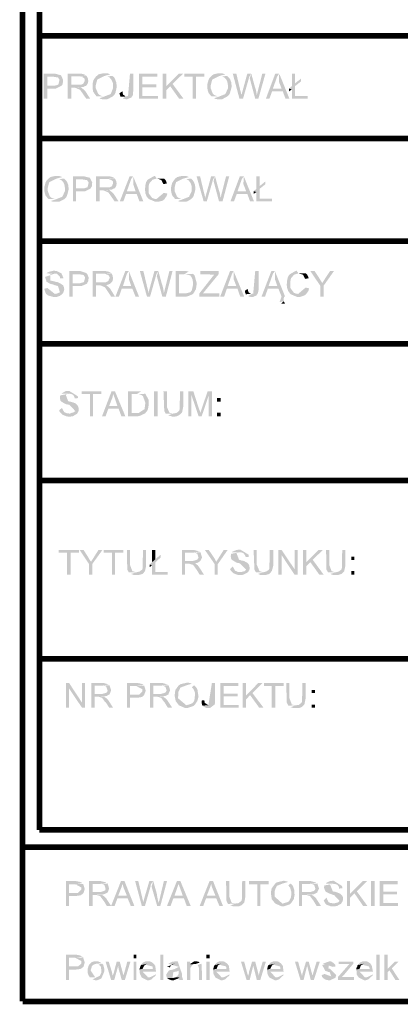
# Model space of a CAD drawing. Header units: millimetres. Extents: x -14047 to 49934, y -21523 to 14989.
# Tile 196 of 201: x 13622 to 13707, y 2629 to 2850. Entities that reach past the tile are written whole.
import ezdxf

# ---------------------------------------------------------------- set-up
doc = ezdxf.new("R2010")
doc.units = ezdxf.units.MM
doc.linetypes.add('ACAD_ISO02W100', pattern=[15, 12, -3])
doc.layers.add('A_PPOŻ', color=1, linetype='ACAD_ISO02W100', lineweight=30, true_color=0xff0000)
doc.layers.add('H', color=7, linetype='Continuous')
doc.layers.add('P', color=7, linetype='Continuous')

# ---------------------------------------------------------------- blocks, each defined once
blk = doc.blocks.new('PODKŁAD')
at = {"layer": 'H', "linetype": 'Continuous'}
for points in [[(16667.1, 5207.37), (16667.1, 5213.02), (16669.57, 5213.02), (16670.9, 5212.66), (16671.07, 5212.4), (16669.31, 5212.31), (16667.9, 5212.31), (16667.9, 5210.28), (16671.07, 5210.28), (16669.84, 5209.67), (16669.57, 5209.67), (16667.9, 5209.67), (16667.9, 5207.37)], [(16671.07, 5210.28), (16667.9, 5210.28), (16669.49, 5210.28), (16670.37, 5210.55), (16670.63, 5211.61), (16670.28, 5212.14), (16669.31, 5212.31), (16671.07, 5212.4), (16671.43, 5211.61), (16671.34, 5210.72), (16671.25, 5210.46)], [(16672.48, 5207.37), (16672.48, 5213.02), (16675.39, 5213.02), (16675.83, 5212.93), (16676.18, 5212.84), (16676.62, 5212.58), (16675.04, 5212.4), (16673.27, 5212.4), (16673.27, 5210.55), (16676.71, 5210.46), (16676.54, 5210.28), (16676.27, 5210.2), (16676.01, 5210.02), (16675.74, 5210.02), (16674.16, 5209.84), (16673.27, 5209.84), (16673.27, 5207.37)], [(16676.71, 5210.46), (16673.27, 5210.55), (16675.04, 5210.55), (16675.57, 5210.55), (16676.01, 5210.81), (16676.27, 5211.43), (16676.27, 5211.78), (16676.1, 5212.05), (16675.3, 5212.4), (16675.13, 5212.4), (16676.71, 5212.49), (16676.98, 5211.96), (16677.07, 5211.34), (16676.98, 5210.9), (16676.8, 5210.55)], [(16678.92, 5207.9), (16678.39, 5208.61), (16678.12, 5209.05), (16678.04, 5209.84), (16678.04, 5210.46), (16678.04, 5210.81), (16678.21, 5211.52), (16678.57, 5212.05), (16678.83, 5212.4), (16679.09, 5212.58), (16679.36, 5212.84), (16679.71, 5212.93), (16679.98, 5213.02), (16680.86, 5213.11), (16681.3, 5213.11), (16682, 5212.84), (16680.68, 5212.49), (16679.09, 5211.69), (16679.01, 5211.43), (16678.74, 5210.37), (16678.74, 5209.75), (16679.27, 5208.52), (16679.54, 5208.25), (16680.06, 5207.99), (16680.68, 5207.9)], [(16680.42, 5207.28), (16680.15, 5207.28), (16679.8, 5207.37), (16679.54, 5207.46), (16680.68, 5207.9), (16682.09, 5208.43), (16682.62, 5209.75), (16682.62, 5210.28), (16682.62, 5210.72), (16682.45, 5211.25), (16682.27, 5211.61), (16682, 5211.96), (16681.83, 5212.14), (16681.39, 5212.4), (16682.45, 5212.49), (16682.71, 5212.31), (16682.89, 5212.14), (16683.06, 5211.78), (16683.33, 5211.08), (16683.42, 5210.37), (16683.42, 5210.02), (16683.33, 5209.49), (16683.15, 5208.7), (16682.97, 5208.34), (16682.53, 5207.9), (16681.74, 5207.46), (16681.3, 5207.28), (16680.95, 5207.28)], [(16685.44, 5207.28), (16684.74, 5207.46), (16685.53, 5207.9), (16685.97, 5207.99), (16686.41, 5213.02), (16687.12, 5213.02), (16687.12, 5208.96), (16687.03, 5208.08), (16686.68, 5207.64), (16685.8, 5207.28)], [(16688.44, 5207.37), (16688.44, 5213.02), (16692.5, 5213.02), (16692.5, 5212.31), (16689.15, 5212.31), (16689.15, 5210.64), (16692.32, 5210.64), (16692.32, 5209.93), (16689.15, 5209.93), (16689.15, 5207.99), (16692.68, 5207.99), (16692.68, 5207.37)], [(16693.73, 5207.37), (16693.73, 5213.02), (16694.53, 5213.02), (16694.53, 5207.37)], [(16694.53, 5209.31), (16694.53, 5210.2), (16697.35, 5213.02), (16698.32, 5213.02), (16695.94, 5210.72), (16695.41, 5210.2)], [(16700.44, 5207.37), (16700.44, 5212.31), (16698.59, 5212.31), (16698.59, 5213.02), (16703.08, 5213.02), (16703.08, 5212.31), (16701.23, 5212.31), (16701.23, 5207.37)], [(16704.67, 5207.9), (16704.05, 5208.61), (16703.88, 5209.05), (16703.7, 5209.84), (16703.7, 5210.46), (16703.79, 5210.81), (16703.97, 5211.52), (16704.23, 5212.05), (16704.58, 5212.4), (16704.76, 5212.58), (16705.11, 5212.84), (16705.46, 5212.93), (16705.73, 5213.02), (16706.61, 5213.11), (16706.96, 5213.11), (16707.76, 5212.84), (16706.43, 5212.49), (16704.85, 5211.69), (16704.76, 5211.43), (16704.49, 5210.37), (16704.49, 5209.75), (16704.94, 5208.52), (16705.2, 5208.25), (16705.82, 5207.99), (16706.35, 5207.9), (16706.43, 5207.9)], [(16706.17, 5207.28), (16705.91, 5207.28), (16705.46, 5207.37), (16705.2, 5207.46), (16706.43, 5207.9), (16707.76, 5208.43), (16708.37, 5209.75), (16708.37, 5210.28), (16708.29, 5210.72), (16708.2, 5211.25), (16708.02, 5211.61), (16707.76, 5211.96), (16707.58, 5212.14), (16707.05, 5212.4), (16708.2, 5212.49), (16708.37, 5212.31), (16708.55, 5212.14), (16708.82, 5211.78), (16709.08, 5211.08), (16709.17, 5210.37), (16709.17, 5210.02), (16708.82, 5208.7), (16708.64, 5208.34), (16708.2, 5207.9), (16707.4, 5207.46), (16707.05, 5207.28), (16706.61, 5207.28)], [(16710.93, 5207.37), (16709.43, 5213.02), (16710.23, 5213.02), (16711.1, 5209.31), (16711.19, 5209.05), (16711.28, 5208.61), (16711.37, 5208.17)], [(16710.93, 5207.37), (16711.37, 5208.17), (16711.37, 5208.34), (16711.46, 5208.52), (16712.69, 5213.02), (16713.57, 5213.02), (16713.13, 5212.31), (16711.72, 5207.37)], [(16714.46, 5207.37), (16713.31, 5211.69), (16713.22, 5211.87), (16713.57, 5213.02), (16714.37, 5210.11), (16714.63, 5209.31), (16714.81, 5208.17)], [(16714.46, 5207.37), (16714.81, 5208.17), (16715.07, 5209.22), (16716.04, 5213.02), (16716.75, 5213.02), (16715.16, 5207.37)], [(16716.84, 5207.37), (16718.95, 5213.02), (16719.84, 5213.02), (16719.39, 5212.4), (16718.42, 5209.67), (16720.63, 5209.05), (16718.25, 5209.05), (16717.63, 5207.37)], [(16721.25, 5207.37), (16720.63, 5209.05), (16718.42, 5209.67), (16720.36, 5209.67), (16719.75, 5211.25), (16719.84, 5213.02), (16722.13, 5207.37)], [(16722.66, 5207.37), (16722.66, 5209.49), (16722.04, 5209.67), (16722.66, 5210.2), (16723.36, 5210.81), (16724.69, 5211.87), (16724.69, 5211.25), (16723.36, 5210.2), (16723.36, 5207.99), (16726.19, 5207.99), (16726.19, 5207.37)], [(16722.66, 5210.2), (16722.66, 5213.02), (16723.36, 5213.02), (16723.36, 5210.81)], [(16676.62, 5207.37), (16675.83, 5208.52), (16675.65, 5208.78), (16675.21, 5209.4), (16674.16, 5209.84), (16675.48, 5209.93), (16676.36, 5209.14), (16676.54, 5208.87), (16677.51, 5207.37)], [(16697.44, 5207.37), (16695.41, 5210.2), (16695.94, 5210.72), (16698.41, 5207.37)], [(16722.04, 5209.05), (16722.04, 5209.67), (16722.66, 5209.49)], [(16684.3, 5207.81), (16684.12, 5208.34), (16684.03, 5208.61), (16684.74, 5209.05), (16684.74, 5208.87), (16684.83, 5208.34), (16685.44, 5207.9), (16685.53, 5207.9)], [(16668.16, 5184.88), (16667.55, 5185.59), (16667.37, 5186.03), (16667.19, 5186.82), (16667.19, 5187.44), (16667.28, 5187.79), (16667.46, 5188.5), (16667.72, 5189.03), (16668.07, 5189.38), (16668.25, 5189.56), (16668.6, 5189.82), (16668.96, 5189.91), (16669.22, 5190), (16670.1, 5190.09), (16670.46, 5190.09), (16671.25, 5189.82), (16669.93, 5189.47), (16668.34, 5188.68), (16668.25, 5188.41), (16667.99, 5187.35), (16667.99, 5186.74), (16668.43, 5185.5), (16668.69, 5185.24), (16669.31, 5184.97), (16669.84, 5184.88), (16669.93, 5184.88)], [(16673.63, 5184.36), (16673.63, 5190), (16676.1, 5190), (16677.42, 5189.65), (16677.59, 5189.38), (16675.83, 5189.29), (16674.33, 5189.29), (16674.33, 5187.26), (16677.59, 5187.26), (16676.36, 5186.65), (16676.01, 5186.65), (16674.33, 5186.65), (16674.33, 5184.36)], [(16678.83, 5184.36), (16678.83, 5190), (16681.74, 5190), (16682.18, 5189.91), (16682.53, 5189.82), (16682.97, 5189.56), (16681.39, 5189.38), (16679.62, 5189.38), (16679.62, 5187.53), (16683.06, 5187.44), (16682.89, 5187.26), (16682.62, 5187.18), (16682.36, 5187), (16682.09, 5187), (16680.51, 5186.82), (16679.62, 5186.82), (16679.62, 5184.36)], [(16684.12, 5184.36), (16686.33, 5190), (16687.12, 5190), (16686.68, 5189.38), (16685.71, 5186.65), (16687.91, 5186.03), (16685.53, 5186.03), (16684.92, 5184.36)], [(16688.53, 5184.36), (16687.91, 5186.03), (16685.71, 5186.65), (16687.65, 5186.65), (16687.12, 5188.23), (16687.12, 5190), (16689.41, 5184.36)], [(16690.65, 5184.88), (16690.38, 5185.15), (16690.12, 5185.5), (16689.85, 5186.21), (16689.85, 5186.47), (16689.77, 5186.91), (16689.85, 5187.97), (16690.03, 5188.68), (16690.29, 5189.12), (16690.47, 5189.29), (16691.71, 5190), (16691.97, 5190.09), (16692.41, 5189.47), (16691.97, 5189.38), (16691.44, 5189.2), (16690.74, 5188.41), (16690.65, 5188.06), (16690.56, 5187.62), (16690.56, 5186.47), (16690.65, 5186.12), (16691.35, 5185.15), (16691.79, 5184.97), (16692.32, 5184.88)], [(16696.56, 5184.88), (16695.94, 5185.59), (16695.76, 5186.03), (16695.59, 5186.82), (16695.59, 5187.44), (16695.67, 5187.79), (16695.85, 5188.5), (16696.2, 5189.03), (16696.47, 5189.38), (16696.64, 5189.56), (16697, 5189.82), (16697.35, 5189.91), (16697.62, 5190), (16698.5, 5190.09), (16698.94, 5190.09), (16699.64, 5189.82), (16698.32, 5189.47), (16696.73, 5188.68), (16696.64, 5188.41), (16696.38, 5187.35), (16696.38, 5186.74), (16696.91, 5185.5), (16697.17, 5185.24), (16697.7, 5184.97), (16698.23, 5184.88), (16698.32, 5184.88)], [(16702.91, 5184.36), (16701.32, 5190), (16702.11, 5190), (16702.99, 5186.29), (16703.08, 5186.03), (16703.26, 5185.15)], [(16702.91, 5184.36), (16703.26, 5185.15), (16703.26, 5185.32), (16703.35, 5185.5), (16704.58, 5190), (16705.46, 5190), (16705.02, 5189.29), (16703.61, 5184.36)], [(16706.35, 5184.36), (16705.2, 5188.68), (16705.11, 5188.85), (16705.46, 5190), (16706.26, 5187.09), (16706.52, 5186.29), (16706.7, 5185.15)], [(16706.35, 5184.36), (16706.7, 5185.15), (16706.96, 5186.21), (16707.93, 5190), (16708.64, 5190), (16707.14, 5184.36)], [(16708.9, 5184.36), (16711.02, 5190), (16711.9, 5190), (16711.46, 5189.38), (16710.49, 5186.65), (16712.69, 5186.03), (16710.32, 5186.03), (16709.7, 5184.36)], [(16713.31, 5184.36), (16712.69, 5186.03), (16710.49, 5186.65), (16712.43, 5186.65), (16711.81, 5188.23), (16711.9, 5190), (16714.19, 5184.36)], [(16714.72, 5187.18), (16714.72, 5190), (16715.43, 5190), (16715.43, 5187.79)], [(16669.66, 5184.27), (16669.4, 5184.27), (16668.96, 5184.36), (16668.69, 5184.45), (16669.93, 5184.88), (16671.25, 5185.41), (16671.87, 5186.74), (16671.87, 5187.26), (16671.78, 5187.71), (16671.69, 5188.23), (16671.51, 5188.59), (16671.25, 5188.94), (16671.07, 5189.12), (16670.54, 5189.38), (16671.69, 5189.47), (16671.87, 5189.29), (16672.04, 5189.12), (16672.31, 5188.76), (16672.57, 5188.06), (16672.66, 5187.35), (16672.66, 5187), (16672.31, 5185.68), (16672.13, 5185.32), (16671.69, 5184.88), (16670.9, 5184.45), (16670.54, 5184.27), (16670.1, 5184.27)], [(16677.59, 5187.26), (16674.33, 5187.26), (16676.01, 5187.26), (16676.89, 5187.53), (16677.15, 5188.59), (16676.8, 5189.12), (16675.83, 5189.29), (16677.59, 5189.38), (16677.95, 5188.59), (16677.86, 5187.71), (16677.68, 5187.44)], [(16683.06, 5187.44), (16679.62, 5187.53), (16681.39, 5187.53), (16681.92, 5187.53), (16682.36, 5187.79), (16682.62, 5188.41), (16682.62, 5188.76), (16682.45, 5189.03), (16681.65, 5189.38), (16681.48, 5189.38), (16683.06, 5189.47), (16683.33, 5188.94), (16683.42, 5188.32), (16683.33, 5187.88), (16683.15, 5187.53)], [(16693.91, 5188.23), (16693.47, 5189.12), (16693.12, 5189.29), (16692.41, 5189.47), (16694.09, 5189.47), (16694.35, 5189.2), (16694.7, 5188.41)], [(16698.06, 5184.27), (16697.79, 5184.27), (16697.35, 5184.36), (16697.17, 5184.45), (16698.32, 5184.88), (16699.64, 5185.41), (16700.26, 5186.74), (16700.26, 5187.26), (16700.26, 5187.71), (16700.08, 5188.23), (16699.91, 5188.59), (16699.64, 5188.94), (16699.47, 5189.12), (16699.03, 5189.38), (16700.08, 5189.47), (16700.26, 5189.29), (16700.44, 5189.12), (16700.7, 5188.76), (16700.97, 5188.06), (16701.05, 5187.35), (16701.05, 5187), (16700.7, 5185.68), (16700.53, 5185.32), (16700.08, 5184.88), (16699.38, 5184.45), (16698.94, 5184.27), (16698.5, 5184.27)], [(16714.72, 5184.36), (16714.72, 5186.47), (16714.1, 5186.65), (16714.72, 5187.18), (16715.43, 5187.79), (16716.75, 5188.85), (16716.75, 5188.23), (16715.43, 5187.18), (16715.43, 5184.97), (16718.25, 5184.97), (16718.25, 5184.36)], [(16682.97, 5184.36), (16682.18, 5185.5), (16682, 5185.77), (16681.56, 5186.38), (16680.51, 5186.82), (16681.83, 5186.91), (16682.71, 5186.12), (16682.89, 5185.85), (16683.86, 5184.36)], [(16692.15, 5184.27), (16690.65, 5184.88), (16692.32, 5184.88), (16694, 5186.29), (16694.79, 5186.12), (16694.62, 5185.59), (16694.09, 5184.8), (16693.73, 5184.54), (16692.68, 5184.27)], [(16714.1, 5186.03), (16714.1, 5186.65), (16714.72, 5186.47)], [(16671.25, 5163.63), (16669.57, 5163.63), (16670.1, 5163.72), (16670.72, 5163.99), (16670.28, 5165.4), (16669.93, 5165.49), (16669.57, 5165.57), (16669.4, 5165.66), (16669.13, 5165.75), (16668.43, 5165.93), (16667.72, 5166.37), (16667.37, 5167.43), (16669.4, 5168.13), (16668.96, 5168.13), (16668.69, 5168.04), (16668.52, 5167.95), (16668.6, 5166.63), (16669.31, 5166.46), (16669.66, 5166.37), (16669.84, 5166.28), (16670.19, 5166.28), (16670.72, 5166.01), (16671.43, 5165.57), (16671.6, 5165.13), (16671.69, 5164.69), (16671.51, 5163.99), (16671.34, 5163.72)], [(16670.81, 5167.07), (16670.63, 5167.6), (16670.02, 5168.13), (16667.72, 5168.22), (16667.9, 5168.4), (16668.25, 5168.57), (16669.31, 5168.84), (16670.02, 5168.75), (16671.07, 5168.22), (16671.51, 5167.16)], [(16672.84, 5163.02), (16672.84, 5168.75), (16675.3, 5168.75), (16676.62, 5168.31), (16676.8, 5168.13), (16675.04, 5168.04), (16673.54, 5168.04), (16673.54, 5166.01), (16676.8, 5165.93), (16675.57, 5165.4), (16675.21, 5165.4), (16673.54, 5165.4), (16673.54, 5163.02)], [(16676.8, 5165.93), (16673.54, 5166.01), (16675.21, 5166.01), (16676.1, 5166.28), (16676.36, 5167.34), (16676.01, 5167.87), (16675.04, 5168.04), (16676.8, 5168.13), (16677.15, 5167.34), (16677.07, 5166.46), (16676.89, 5166.19)], [(16678.04, 5163.02), (16678.04, 5168.75), (16680.95, 5168.75), (16681.39, 5168.66), (16681.74, 5168.57), (16682.18, 5168.31), (16680.59, 5168.13), (16678.83, 5168.13), (16678.83, 5166.19), (16682.27, 5166.19), (16682.09, 5166.01), (16681.83, 5165.84), (16681.56, 5165.75), (16681.3, 5165.66), (16679.71, 5165.57), (16678.83, 5165.57), (16678.83, 5163.02)], [(16682.27, 5166.19), (16678.83, 5166.19), (16680.59, 5166.19), (16681.12, 5166.28), (16681.56, 5166.54), (16681.83, 5167.16), (16681.83, 5167.43), (16681.65, 5167.78), (16680.86, 5168.13), (16680.68, 5168.13), (16682.27, 5168.22), (16682.53, 5167.69), (16682.62, 5167.07), (16682.53, 5166.63), (16682.36, 5166.28)], [(16683.15, 5163.02), (16685.36, 5168.75), (16686.15, 5168.75), (16685.71, 5168.13), (16684.83, 5165.4), (16686.94, 5164.78), (16684.56, 5164.78), (16683.94, 5163.02)], [(16687.65, 5163.02), (16686.94, 5164.78), (16684.83, 5165.4), (16686.68, 5165.4), (16686.15, 5166.98), (16686.15, 5168.75), (16688.44, 5163.02)], [(16690.21, 5163.02), (16688.62, 5168.75), (16689.41, 5168.75), (16690.29, 5165.04), (16690.38, 5164.69), (16690.56, 5163.81)], [(16690.21, 5163.02), (16690.56, 5163.81), (16690.56, 5164.07), (16690.65, 5164.25), (16691.88, 5168.75), (16692.76, 5168.75), (16692.32, 5168.04), (16690.91, 5163.02)], [(16693.65, 5163.02), (16692.5, 5167.34), (16692.41, 5167.6), (16692.76, 5168.75), (16693.56, 5165.84), (16693.82, 5165.04), (16694, 5163.81)], [(16693.65, 5163.02), (16694, 5163.81), (16694.26, 5164.87), (16695.23, 5168.75), (16695.94, 5168.75), (16694.44, 5163.02)], [(16696.64, 5163.02), (16696.64, 5168.75), (16698.94, 5168.75), (16699.56, 5168.66), (16698.59, 5168.04), (16697.35, 5168.04), (16697.35, 5163.72), (16700.61, 5163.72), (16700.44, 5163.55), (16699.38, 5163.1), (16698.94, 5163.02)], [(16698.76, 5163.72), (16699.91, 5163.99), (16700.26, 5164.43), (16700.53, 5165.66), (16700.53, 5166.1), (16700.44, 5166.81), (16700.26, 5167.25), (16699.91, 5167.78), (16698.94, 5168.04), (16698.59, 5168.04), (16700.53, 5168.13), (16700.88, 5167.78), (16701.32, 5166.19), (16701.32, 5165.66), (16701.23, 5165.04), (16701.23, 5164.78), (16700.61, 5163.72)], [(16701.94, 5163.02), (16701.94, 5163.72), (16704.85, 5167.43), (16705.29, 5167.95), (16702.2, 5168.04), (16702.2, 5168.75), (16706.26, 5168.75), (16706.26, 5168.04), (16703.08, 5164.16), (16702.73, 5163.72), (16706.43, 5163.72), (16706.43, 5163.02)], [(16706.61, 5163.02), (16708.82, 5168.75), (16709.61, 5168.75), (16709.26, 5168.13), (16708.29, 5165.4), (16710.49, 5164.78), (16708.11, 5164.78), (16707.49, 5163.02)], [(16711.1, 5163.02), (16710.49, 5164.78), (16708.29, 5165.4), (16710.23, 5165.4), (16709.61, 5166.98), (16709.61, 5168.75), (16711.99, 5163.02)], [(16713.49, 5162.93), (16712.87, 5163.1), (16713.66, 5163.63), (16714.01, 5163.72), (16714.46, 5168.75), (16715.25, 5168.75), (16715.25, 5164.69), (16715.07, 5163.81), (16714.72, 5163.28), (16713.93, 5162.93)], [(16715.87, 5163.02), (16718.07, 5168.75), (16718.86, 5168.75), (16718.42, 5168.13), (16717.45, 5165.4), (16719.66, 5164.78), (16717.28, 5164.78), (16716.66, 5163.02)], [(16719.92, 5161.78), (16720.36, 5163.02), (16719.66, 5164.78), (16717.45, 5165.4), (16719.39, 5165.4), (16718.86, 5166.98), (16718.86, 5168.75), (16721.16, 5163.02), (16720.89, 5163.02), (16720.81, 5161.96)], [(16722.39, 5163.55), (16722.13, 5163.9), (16721.86, 5164.25), (16721.6, 5164.96), (16721.6, 5165.22), (16721.51, 5165.57), (16721.6, 5166.63), (16721.78, 5167.43), (16722.04, 5167.87), (16722.22, 5168.04), (16723.45, 5168.75), (16723.72, 5168.84), (16724.16, 5168.22), (16723.72, 5168.13), (16723.19, 5167.95), (16722.48, 5167.16), (16722.39, 5166.72), (16722.3, 5166.37), (16722.3, 5165.22), (16722.39, 5164.87), (16723.1, 5163.9), (16723.54, 5163.72), (16724.07, 5163.63)], [(16725.66, 5166.98), (16725.21, 5167.87), (16724.86, 5168.04), (16724.16, 5168.22), (16725.83, 5168.22), (16726.1, 5167.95), (16726.45, 5167.16)], [(16729.01, 5165.49), (16726.8, 5168.75), (16727.77, 5168.75), (16728.92, 5166.98), (16729.01, 5166.81), (16729.36, 5166.28), (16729.45, 5166.1)], [(16729.01, 5163.02), (16729.01, 5165.49), (16729.45, 5166.1), (16729.62, 5166.28), (16729.89, 5166.72), (16731.21, 5168.75), (16732.09, 5168.75), (16729.8, 5165.49), (16729.8, 5163.02)], [(16682.18, 5163.02), (16681.39, 5164.25), (16681.21, 5164.52), (16680.77, 5165.13), (16679.71, 5165.57), (16681.03, 5165.66), (16681.92, 5164.87), (16682.09, 5164.6), (16683.06, 5163.02)], [(16669.31, 5162.93), (16668.07, 5163.28), (16667.63, 5163.63), (16667.46, 5163.99), (16667.19, 5164.78), (16667.9, 5164.96), (16669.57, 5163.63), (16671.25, 5163.63), (16670.72, 5163.19), (16669.93, 5162.93)], [(16712.34, 5163.55), (16712.16, 5164.07), (16712.16, 5164.34), (16712.78, 5164.78), (16712.78, 5164.6), (16712.96, 5163.99), (16713.49, 5163.63), (16713.66, 5163.63)], [(16723.89, 5162.93), (16722.39, 5163.55), (16724.07, 5163.63), (16725.74, 5165.04), (16726.54, 5164.87), (16726.36, 5164.25), (16725.83, 5163.55), (16725.48, 5163.28), (16724.42, 5162.93)], [(16720.54, 5161.43), (16720.28, 5161.43), (16720.81, 5161.96), (16721.16, 5161.52), (16720.89, 5161.43), (16720.81, 5161.43)], [(16674.51, 5136.74), (16672.84, 5136.83), (16673.8, 5137.09), (16674.16, 5137.36), (16672.84, 5138.77), (16672.66, 5138.77), (16672.4, 5138.86), (16672.22, 5138.86), (16671.96, 5138.94), (16671.07, 5139.47), (16670.81, 5139.74), (16670.72, 5140.27), (16670.72, 5140.53), (16670.81, 5140.88), (16672.75, 5141.24), (16671.96, 5141.15), (16672.57, 5139.56), (16672.93, 5139.47), (16673.1, 5139.47), (16673.63, 5139.3), (16673.89, 5139.21), (16674.16, 5139.12), (16674.33, 5138.94), (16674.68, 5138.59), (16674.86, 5138.24), (16674.95, 5137.71), (16674.86, 5137.27), (16674.6, 5136.83)], [(16674.07, 5140.18), (16673.98, 5140.44), (16673.71, 5140.97), (16673.36, 5141.15), (16673.01, 5141.24), (16671.07, 5141.24), (16671.25, 5141.41), (16672.04, 5141.85), (16672.84, 5141.85), (16674.68, 5140.71), (16674.77, 5140.53), (16674.77, 5140.27)], [(16677.42, 5136.21), (16677.42, 5141.15), (16675.57, 5141.15), (16675.57, 5141.77), (16679.98, 5141.77), (16679.98, 5141.15), (16678.12, 5141.15), (16678.12, 5136.21)], [(16680.15, 5136.21), (16682.27, 5141.77), (16683.06, 5141.77), (16682.62, 5141.24), (16682.53, 5140.53), (16681.74, 5138.5), (16683.86, 5137.89), (16681.56, 5137.89), (16680.95, 5136.21)], [(16684.47, 5136.21), (16683.86, 5137.89), (16681.74, 5138.5), (16683.59, 5138.5), (16683.06, 5140.09), (16682.89, 5140.53), (16682.62, 5141.24), (16683.06, 5141.77), (16685.36, 5136.21)], [(16685.97, 5136.21), (16685.97, 5141.77), (16688.09, 5141.77), (16688.27, 5141.77), (16688.88, 5141.77), (16687.91, 5141.15), (16686.77, 5141.15), (16686.77, 5136.92), (16689.77, 5136.83), (16688.62, 5136.3), (16688.27, 5136.21)], [(16689.77, 5136.83), (16686.77, 5136.92), (16688.09, 5136.92), (16688.35, 5136.92), (16689.68, 5137.8), (16689.85, 5139.21), (16689.32, 5140.71), (16688.97, 5140.97), (16688.44, 5141.15), (16687.91, 5141.15), (16689.85, 5141.24), (16690.56, 5139.91), (16690.56, 5139.3), (16690.56, 5138.77), (16690.56, 5138.5), (16690.47, 5137.97), (16690.38, 5137.62), (16690.21, 5137.36), (16689.85, 5136.92)], [(16691.79, 5136.21), (16691.79, 5141.77), (16692.59, 5141.77), (16692.59, 5136.21)], [(16694.44, 5136.74), (16694.09, 5137.36), (16693.91, 5141.77), (16694.7, 5141.77), (16694.7, 5138.59), (16694.7, 5138.41), (16694.7, 5138.24), (16695.23, 5137), (16696.03, 5136.83), (16696.12, 5136.83)], [(16695.85, 5136.12), (16695.59, 5136.21), (16694.97, 5136.39), (16696.12, 5136.83), (16696.82, 5136.92), (16697.44, 5137.44), (16697.53, 5137.8), (16697.62, 5141.77), (16698.32, 5141.77), (16698.32, 5138.24), (16698.06, 5137), (16697.44, 5136.47), (16696.91, 5136.21), (16696.47, 5136.12)], [(16699.47, 5136.21), (16699.47, 5141.77), (16700.61, 5141.77), (16700.17, 5140.97), (16700.17, 5136.21)], [(16701.76, 5136.21), (16700.17, 5140.97), (16700.61, 5141.77), (16701.85, 5137.89), (16702.02, 5137.53), (16702.11, 5137.09), (16702.11, 5137)], [(16701.76, 5136.21), (16702.11, 5137), (16702.29, 5137.36), (16703.79, 5141.77), (16704.76, 5141.77), (16704.05, 5140.88), (16702.47, 5136.21)], [(16704.05, 5136.21), (16704.05, 5140.88), (16704.76, 5141.77), (16704.76, 5136.21)], [(16705.91, 5139.47), (16705.91, 5140.27), (16706.7, 5140.27), (16706.7, 5139.47)], [(16672.57, 5136.12), (16672.13, 5136.21), (16671.25, 5136.56), (16670.99, 5136.83), (16670.72, 5137.09), (16670.54, 5137.53), (16671.16, 5138.06), (16671.69, 5137.09), (16671.96, 5137), (16672.4, 5136.83), (16674.51, 5136.74), (16673.63, 5136.21), (16673.01, 5136.12)], [(16705.91, 5136.21), (16705.91, 5137), (16706.7, 5137), (16706.7, 5136.21)], [(16672.31, 5100.67), (16672.31, 5105.61), (16670.46, 5105.61), (16670.46, 5106.23), (16674.95, 5106.23), (16674.95, 5105.61), (16673.1, 5105.61), (16673.1, 5100.67)], [(16677.24, 5103.05), (16675.13, 5106.23), (16676.01, 5106.23), (16677.07, 5104.55), (16677.42, 5103.94), (16677.68, 5103.58)], [(16677.24, 5100.67), (16677.24, 5103.05), (16677.68, 5103.58), (16679.36, 5106.23), (16680.24, 5106.23), (16677.95, 5103.05), (16677.95, 5100.67)], [(16682.36, 5100.67), (16682.36, 5105.61), (16680.51, 5105.61), (16680.51, 5106.23), (16684.92, 5106.23), (16684.92, 5105.61), (16683.06, 5105.61), (16683.06, 5100.67)], [(16686.15, 5101.2), (16685.8, 5101.82), (16685.71, 5106.23), (16686.41, 5106.23), (16686.41, 5103.05), (16686.41, 5102.88), (16686.94, 5101.47), (16687.83, 5101.2)], [(16687.56, 5100.58), (16687.3, 5100.58), (16686.68, 5100.85), (16687.83, 5101.2), (16688.53, 5101.38), (16689.15, 5101.82), (16689.24, 5102.17), (16689.32, 5106.23), (16690.03, 5106.23), (16690.03, 5102.7), (16689.77, 5101.47), (16689.24, 5100.85), (16688.62, 5100.67), (16688.18, 5100.58)], [(16691.35, 5103.49), (16691.35, 5106.23), (16692.06, 5106.23), (16692.06, 5104.11)], [(16698.06, 5100.67), (16698.06, 5106.23), (16700.7, 5106.23), (16702.02, 5105.88), (16700.53, 5105.61), (16698.76, 5105.61), (16698.76, 5103.76), (16702.2, 5103.76), (16701.5, 5103.32), (16701.05, 5103.23), (16699.64, 5103.14), (16698.76, 5103.14), (16698.76, 5100.67)], [(16705.38, 5103.05), (16703.17, 5106.23), (16704.05, 5106.23), (16705.2, 5104.55), (16705.55, 5103.94), (16705.73, 5103.58)], [(16705.38, 5100.67), (16705.38, 5103.05), (16705.73, 5103.58), (16707.4, 5106.23), (16708.29, 5106.23), (16706.08, 5103.05), (16706.08, 5100.67)], [(16712.34, 5104.64), (16712.25, 5104.91), (16711.9, 5105.44), (16711.63, 5105.61), (16711.19, 5105.7), (16709.26, 5105.7), (16709.43, 5105.88), (16710.32, 5106.23), (16711.1, 5106.32), (16712.96, 5105.17), (16712.96, 5104.91), (16713.04, 5104.64)], [(16714.63, 5101.2), (16714.28, 5101.82), (16714.1, 5106.23), (16714.81, 5106.23), (16714.81, 5103.05), (16714.81, 5102.88), (16715.43, 5101.47), (16716.22, 5101.2)], [(16715.95, 5100.58), (16715.69, 5100.58), (16715.07, 5100.85), (16716.22, 5101.2), (16716.92, 5101.38), (16717.54, 5101.82), (16717.63, 5102.17), (16717.72, 5106.23), (16718.51, 5106.23), (16718.51, 5102.7), (16718.16, 5101.47), (16717.63, 5100.85), (16717.01, 5100.67), (16716.66, 5100.58)], [(16719.66, 5100.67), (16719.66, 5106.23), (16720.36, 5106.23), (16720.36, 5105.08), (16720.36, 5100.67)], [(16723.27, 5100.67), (16720.36, 5105.08), (16720.36, 5106.23), (16723.27, 5101.91)], [(16723.27, 5100.67), (16723.27, 5101.91), (16723.27, 5106.23), (16723.98, 5106.23), (16723.98, 5100.67)], [(16725.13, 5100.67), (16725.13, 5106.23), (16725.92, 5106.23), (16725.92, 5100.67)], [(16725.92, 5102.61), (16725.92, 5103.49), (16728.65, 5106.23), (16729.62, 5106.23), (16727.33, 5104.02), (16726.8, 5103.49)], [(16730.77, 5101.2), (16730.42, 5101.82), (16730.33, 5106.23), (16731.04, 5106.23), (16731.04, 5103.05), (16731.04, 5102.88), (16731.56, 5101.47), (16732.36, 5101.2), (16732.45, 5101.2)], [(16732.18, 5100.58), (16731.92, 5100.58), (16731.3, 5100.85), (16732.45, 5101.2), (16733.15, 5101.38), (16733.77, 5101.82), (16733.86, 5102.17), (16733.95, 5106.23), (16734.65, 5106.23), (16734.65, 5102.7), (16734.39, 5101.47), (16733.77, 5100.85), (16733.24, 5100.67), (16732.8, 5100.58)], [(16691.35, 5100.67), (16691.35, 5102.79), (16690.82, 5102.97), (16691.35, 5103.49), (16692.06, 5104.11), (16693.29, 5105.17), (16693.29, 5104.55), (16692.06, 5103.41), (16692.06, 5101.29), (16694.88, 5101.29), (16694.88, 5100.67)], [(16702.2, 5103.76), (16698.76, 5103.76), (16700.35, 5103.76), (16700.53, 5103.76), (16701.41, 5104.02), (16701.58, 5104.2), (16701.76, 5104.46), (16701.5, 5105.35), (16701.14, 5105.52), (16700.79, 5105.61), (16702.2, 5105.7), (16702.55, 5104.55), (16702.2, 5103.85)], [(16712.78, 5101.2), (16711.1, 5101.2), (16712.07, 5101.47), (16712.43, 5101.82), (16711.1, 5103.14), (16710.93, 5103.23), (16710.66, 5103.32), (16710.49, 5103.32), (16710.23, 5103.41), (16709.34, 5103.94), (16709.08, 5104.2), (16708.99, 5104.73), (16708.99, 5104.91), (16709.08, 5105.35), (16710.93, 5105.7), (16710.75, 5105.7), (16710.23, 5105.61), (16710.84, 5104.02), (16711.19, 5103.94), (16711.37, 5103.85), (16711.9, 5103.76), (16712.16, 5103.67), (16712.34, 5103.49), (16712.6, 5103.41), (16712.96, 5103.05), (16713.13, 5102.7), (16713.22, 5102.08), (16713.13, 5101.73), (16712.87, 5101.29)], [(16728.83, 5100.67), (16726.8, 5103.49), (16727.33, 5104.02), (16729.8, 5100.67)], [(16735.97, 5103.94), (16735.97, 5104.73), (16736.68, 5104.73), (16736.68, 5103.94)], [(16690.82, 5102.35), (16690.82, 5102.97), (16691.35, 5102.79)], [(16702.02, 5100.67), (16701.32, 5101.82), (16700.53, 5102.88), (16699.64, 5103.14), (16700.97, 5103.23), (16701.58, 5102.79), (16701.85, 5102.44), (16702.99, 5100.67)], [(16710.84, 5100.58), (16710.4, 5100.67), (16709.52, 5101.03), (16709.26, 5101.29), (16708.99, 5101.55), (16708.82, 5101.91), (16709.43, 5102.52), (16709.96, 5101.55), (16710.23, 5101.47), (16710.57, 5101.29), (16712.78, 5101.2), (16711.81, 5100.67), (16711.28, 5100.58)], [(16735.97, 5100.67), (16735.97, 5101.47), (16736.68, 5101.47), (16736.68, 5100.67)], [(16672.04, 5070.87), (16672.04, 5076.42), (16672.75, 5076.42), (16672.75, 5075.18), (16672.75, 5070.87)], [(16675.65, 5070.87), (16672.75, 5075.18), (16672.75, 5076.42), (16675.65, 5072.01)], [(16675.65, 5070.87), (16675.65, 5072.01), (16675.65, 5076.42), (16676.36, 5076.42), (16676.36, 5070.87)], [(16677.77, 5070.87), (16677.77, 5076.42), (16680.42, 5076.42), (16681.65, 5076.07), (16680.24, 5075.8), (16678.48, 5075.8), (16678.48, 5073.95), (16681.83, 5073.86), (16681.21, 5073.51), (16680.77, 5073.42), (16679.36, 5073.33), (16678.48, 5073.33), (16678.48, 5070.87)], [(16681.83, 5073.86), (16678.48, 5073.95), (16680.06, 5073.95), (16680.24, 5073.95), (16681.12, 5074.21), (16681.3, 5074.39), (16681.39, 5074.66), (16681.12, 5075.54), (16680.86, 5075.71), (16680.42, 5075.8), (16681.83, 5075.89), (16682.18, 5074.74), (16681.92, 5074.04)], [(16685.71, 5070.87), (16685.71, 5076.42), (16687.91, 5076.42), (16688.88, 5076.24), (16689.15, 5076.15), (16689.41, 5075.98), (16687.83, 5075.71), (16686.41, 5075.71), (16686.41, 5073.77), (16689.59, 5073.69), (16689.41, 5073.51), (16689.06, 5073.25), (16688.53, 5073.16), (16687.91, 5073.07), (16686.41, 5073.07), (16686.41, 5070.87)], [(16689.59, 5073.69), (16686.41, 5073.77), (16688, 5073.77), (16688.44, 5073.77), (16689.15, 5074.48), (16689.15, 5075.01), (16687.83, 5075.71), (16689.59, 5075.8), (16689.94, 5074.66), (16689.59, 5073.77)], [(16690.91, 5070.87), (16690.91, 5076.42), (16693.56, 5076.42), (16694.88, 5076.07), (16693.38, 5075.8), (16691.62, 5075.8), (16691.62, 5073.95), (16695.06, 5073.86), (16694.35, 5073.51), (16693.91, 5073.42), (16692.5, 5073.33), (16691.62, 5073.33), (16691.62, 5070.87)], [(16695.06, 5073.86), (16691.62, 5073.95), (16693.21, 5073.95), (16693.38, 5073.95), (16694.26, 5074.21), (16694.44, 5074.39), (16694.62, 5074.66), (16694.35, 5075.54), (16694, 5075.71), (16693.65, 5075.8), (16695.06, 5075.89), (16695.41, 5074.74), (16695.06, 5074.04)], [(16697.35, 5071.4), (16696.64, 5072.37), (16696.38, 5073.69), (16696.47, 5073.95), (16696.56, 5074.83), (16697.35, 5075.89), (16697.79, 5076.15), (16699.38, 5076.51), (16700, 5076.33), (16700.26, 5076.24), (16699.11, 5075.89), (16697.7, 5075.36), (16697.26, 5074.39), (16697.17, 5072.98), (16699.03, 5071.4)], [(16698.76, 5070.78), (16697.35, 5071.4), (16699.03, 5071.4), (16700.17, 5071.75), (16700.44, 5071.93), (16700.61, 5072.1), (16700.79, 5072.46), (16700.88, 5072.81), (16700.97, 5073.86), (16700.97, 5074.21), (16700.7, 5074.92), (16700.26, 5075.45), (16700.79, 5075.89), (16701.14, 5075.54), (16701.32, 5075.27), (16701.5, 5075.01), (16701.58, 5074.48), (16701.76, 5073.33), (16701.5, 5072.37), (16700.97, 5071.57), (16700.61, 5071.22), (16699.29, 5070.78)], [(16703.79, 5070.78), (16703.52, 5070.78), (16702.73, 5071.22), (16703.97, 5071.4), (16704.76, 5076.42), (16705.46, 5076.42), (16705.46, 5072.28), (16705.46, 5072.01), (16705.38, 5071.57), (16704.32, 5070.78), (16704.14, 5070.78)], [(16706.61, 5070.87), (16706.61, 5076.42), (16710.66, 5076.42), (16710.66, 5075.71), (16707.4, 5075.71), (16707.4, 5074.04), (16710.49, 5074.04), (16710.49, 5073.42), (16707.4, 5073.42), (16707.4, 5071.49), (16710.75, 5071.49), (16710.75, 5070.87)], [(16711.63, 5070.87), (16711.63, 5076.42), (16712.43, 5076.42), (16712.43, 5070.87)], [(16712.43, 5072.72), (16712.43, 5073.6), (16715.16, 5076.42), (16716.13, 5076.42), (16713.84, 5074.13), (16713.31, 5073.69)], [(16718.16, 5070.87), (16718.16, 5075.71), (16716.4, 5075.71), (16716.4, 5076.42), (16720.81, 5076.42), (16720.81, 5075.71), (16718.95, 5075.71), (16718.95, 5070.87)], [(16721.86, 5071.31), (16721.51, 5072.01), (16721.42, 5076.42), (16722.13, 5076.42), (16722.13, 5073.16), (16722.13, 5072.98), (16722.66, 5071.57), (16723.54, 5071.4)], [(16723.27, 5070.78), (16723.01, 5070.78), (16722.39, 5070.96), (16723.54, 5071.4), (16724.24, 5071.49), (16724.86, 5072.01), (16724.95, 5072.37), (16725.04, 5076.42), (16725.74, 5076.42), (16725.74, 5072.9), (16725.48, 5071.57), (16724.95, 5071.04), (16724.33, 5070.78), (16723.89, 5070.78)], [(16681.74, 5070.87), (16681.03, 5072.01), (16680.86, 5072.1), (16680.15, 5073.07), (16679.36, 5073.33), (16680.59, 5073.33), (16681.21, 5072.9), (16681.48, 5072.63), (16682.62, 5070.87)], [(16694.88, 5070.87), (16694.18, 5072.01), (16694.09, 5072.1), (16693.38, 5073.07), (16692.5, 5073.33), (16693.82, 5073.33), (16694.44, 5072.9), (16694.7, 5072.63), (16695.85, 5070.87)], [(16715.34, 5070.87), (16713.31, 5073.69), (16713.84, 5074.13), (16716.31, 5070.87)], [(16727.07, 5074.13), (16727.07, 5074.83), (16727.86, 5074.83), (16727.86, 5074.13)], [(16702.64, 5071.31), (16702.55, 5071.57), (16702.47, 5071.84), (16702.47, 5072.46), (16703.08, 5072.54), (16703.08, 5072.37), (16703.17, 5071.93), (16703.97, 5071.4)], [(16727.07, 5070.87), (16727.07, 5071.57), (16727.86, 5071.57), (16727.86, 5070.87)], [(16672.04, 5026.42), (16672.04, 5031.98), (16674.33, 5031.98), (16675.21, 5031.8), (16675.48, 5031.71), (16675.74, 5031.54), (16674.16, 5031.27), (16672.75, 5031.27), (16672.75, 5029.33), (16675.92, 5029.25), (16675.74, 5029.07), (16675.39, 5028.8), (16674.86, 5028.72), (16674.24, 5028.63), (16672.75, 5028.63), (16672.75, 5026.42)], [(16675.92, 5029.25), (16672.75, 5029.33), (16674.33, 5029.33), (16674.77, 5029.33), (16675.48, 5030.04), (16675.48, 5030.57), (16674.16, 5031.27), (16675.92, 5031.36), (16676.27, 5030.22), (16676.01, 5029.33)], [(16677.24, 5026.42), (16677.24, 5031.98), (16679.89, 5031.98), (16681.21, 5031.63), (16679.8, 5031.36), (16678.04, 5031.36), (16678.04, 5029.51), (16681.39, 5029.42), (16680.68, 5029.07), (16680.33, 5028.98), (16678.83, 5028.89), (16678.04, 5028.89), (16678.04, 5026.42)], [(16681.39, 5029.42), (16678.04, 5029.51), (16679.62, 5029.51), (16679.8, 5029.51), (16680.59, 5029.77), (16680.86, 5029.95), (16680.95, 5030.22), (16680.68, 5031.1), (16680.42, 5031.27), (16679.98, 5031.36), (16681.39, 5031.45), (16681.74, 5030.3), (16681.48, 5029.6)], [(16682.18, 5026.42), (16684.39, 5031.98), (16685.18, 5031.98), (16684.74, 5031.36), (16684.56, 5030.74), (16683.77, 5028.72), (16685.89, 5028.1), (16683.59, 5028.1), (16682.97, 5026.42)], [(16686.59, 5026.42), (16685.89, 5028.1), (16683.77, 5028.72), (16685.71, 5028.72), (16685.09, 5030.22), (16684.92, 5030.66), (16684.74, 5031.36), (16685.18, 5031.98), (16687.38, 5026.42)], [(16689.06, 5026.42), (16687.56, 5031.98), (16688.27, 5031.98), (16689.15, 5028.27), (16689.41, 5027.13)], [(16689.06, 5026.42), (16689.41, 5027.13), (16689.41, 5027.39), (16689.5, 5027.57), (16689.5, 5027.75), (16690.74, 5031.98), (16691.62, 5031.98), (16691.09, 5031.27), (16691, 5030.74), (16689.77, 5026.42)], [(16692.5, 5026.42), (16691.27, 5030.66), (16691.27, 5030.83), (16691.62, 5031.98), (16692.41, 5029.16), (16692.5, 5028.54), (16692.76, 5027.3), (16692.85, 5027.13)], [(16692.5, 5026.42), (16692.85, 5027.13), (16694, 5031.98), (16694.7, 5031.98), (16693.21, 5026.42)], [(16694.7, 5026.42), (16696.91, 5031.98), (16697.7, 5031.98), (16697.26, 5031.36), (16697.09, 5030.74), (16696.38, 5028.72), (16698.5, 5028.1), (16696.12, 5028.1), (16695.5, 5026.42)], [(16699.11, 5026.42), (16698.5, 5028.1), (16696.38, 5028.72), (16698.23, 5028.72), (16697.7, 5030.22), (16697.53, 5030.66), (16697.26, 5031.36), (16697.7, 5031.98), (16700, 5026.42)], [(16702.02, 5026.42), (16704.23, 5031.98), (16705.02, 5031.98), (16704.58, 5031.36), (16704.41, 5030.74), (16703.61, 5028.72), (16705.73, 5028.1), (16703.44, 5028.1), (16702.82, 5026.42)], [(16706.43, 5026.42), (16705.73, 5028.1), (16703.61, 5028.72), (16705.55, 5028.72), (16704.94, 5030.22), (16704.76, 5030.66), (16704.58, 5031.36), (16705.02, 5031.98), (16707.23, 5026.42)], [(16708.37, 5026.86), (16708.02, 5027.57), (16707.93, 5031.98), (16708.64, 5031.98), (16708.64, 5028.72), (16708.64, 5028.54), (16709.17, 5027.13), (16710.05, 5026.95)], [(16709.79, 5026.33), (16709.52, 5026.33), (16708.9, 5026.51), (16710.05, 5026.95), (16710.75, 5027.04), (16711.37, 5027.57), (16711.46, 5027.92), (16711.54, 5031.98), (16712.25, 5031.98), (16712.25, 5028.45), (16711.99, 5027.13), (16711.46, 5026.6), (16710.84, 5026.33), (16710.4, 5026.33)], [(16714.9, 5026.42), (16714.9, 5031.27), (16713.04, 5031.27), (16713.04, 5031.98), (16717.45, 5031.98), (16717.45, 5031.27), (16715.6, 5031.27), (16715.6, 5026.42)], [(16718.95, 5026.95), (16718.16, 5027.92), (16717.98, 5029.25), (16717.98, 5029.51), (16718.16, 5030.39), (16718.95, 5031.45), (16719.31, 5031.71), (16720.89, 5032.07), (16721.6, 5031.89), (16721.86, 5031.8), (16720.63, 5031.45), (16719.31, 5030.92), (16718.86, 5029.95), (16718.78, 5028.54), (16720.54, 5026.95)], [(16720.36, 5026.33), (16718.95, 5026.95), (16720.63, 5026.95), (16721.78, 5027.3), (16722.04, 5027.48), (16722.13, 5027.66), (16722.3, 5028.01), (16722.48, 5028.36), (16722.57, 5029.42), (16722.48, 5029.77), (16722.3, 5030.48), (16721.86, 5031.01), (16722.39, 5031.45), (16722.75, 5031.1), (16722.92, 5030.83), (16723.01, 5030.57), (16723.19, 5030.04), (16723.27, 5028.89), (16723.1, 5027.92), (16722.57, 5027.13), (16722.22, 5026.78), (16720.89, 5026.33)], [(16724.24, 5026.42), (16724.24, 5031.98), (16726.89, 5031.98), (16728.21, 5031.63), (16726.71, 5031.36), (16724.95, 5031.36), (16724.95, 5029.51), (16728.39, 5029.42), (16727.68, 5029.07), (16727.24, 5028.98), (16725.83, 5028.89), (16724.95, 5028.89), (16724.95, 5026.42)], [(16728.39, 5029.42), (16724.95, 5029.51), (16726.54, 5029.51), (16726.71, 5029.51), (16727.6, 5029.77), (16727.77, 5029.95), (16727.95, 5030.22), (16727.68, 5031.1), (16727.33, 5031.27), (16726.98, 5031.36), (16728.39, 5031.45), (16728.74, 5030.3), (16728.39, 5029.6)], [(16733.77, 5026.95), (16732.01, 5026.95), (16733.06, 5027.22), (16733.33, 5027.57), (16732.09, 5028.89), (16731.92, 5028.89), (16731.65, 5028.98), (16731.48, 5029.07), (16731.12, 5029.16), (16730.24, 5029.6), (16730.07, 5029.95), (16729.89, 5030.48), (16729.89, 5030.66), (16729.98, 5031.01), (16731.92, 5031.36), (16731.21, 5031.27), (16731.83, 5029.69), (16732.18, 5029.6), (16732.36, 5029.6), (16732.89, 5029.42), (16733.06, 5029.33), (16733.33, 5029.25), (16733.59, 5029.07), (16733.95, 5028.72), (16734.12, 5028.36), (16734.12, 5027.83), (16734.03, 5027.48), (16733.77, 5027.04)], [(16733.24, 5030.3), (16733.24, 5030.66), (16732.89, 5031.1), (16732.62, 5031.27), (16732.18, 5031.36), (16730.24, 5031.45), (16730.42, 5031.63), (16731.21, 5031.98), (16732.01, 5032.07), (16733.86, 5030.92), (16733.95, 5030.66), (16733.95, 5030.39)], [(16735, 5026.42), (16735, 5031.98), (16735.71, 5031.98), (16735.71, 5026.42)], [(16735.71, 5028.27), (16735.71, 5029.16), (16738.53, 5031.98), (16739.5, 5031.98), (16737.21, 5029.69), (16736.68, 5029.25)], [(16740.38, 5026.42), (16740.38, 5031.98), (16741.18, 5031.98), (16741.18, 5026.42)], [(16742.32, 5026.42), (16742.32, 5031.98), (16746.38, 5031.98), (16746.38, 5031.27), (16743.12, 5031.27), (16743.12, 5029.6), (16746.21, 5029.6), (16746.21, 5028.98), (16743.12, 5028.98), (16743.12, 5027.04), (16746.47, 5027.04), (16746.47, 5026.42)], [(16681.21, 5026.42), (16680.51, 5027.57), (16680.42, 5027.66), (16679.71, 5028.63), (16678.83, 5028.89), (16680.15, 5028.89), (16680.77, 5028.45), (16681.03, 5028.19), (16682.18, 5026.42)], [(16728.21, 5026.42), (16727.51, 5027.57), (16726.71, 5028.63), (16725.83, 5028.89), (16727.16, 5028.89), (16727.77, 5028.45), (16728.04, 5028.19), (16729.18, 5026.42)], [(16738.62, 5026.42), (16736.68, 5029.25), (16737.21, 5029.69), (16739.59, 5026.42)], [(16731.74, 5026.33), (16731.39, 5026.33), (16730.42, 5026.69), (16730.15, 5026.95), (16729.98, 5027.3), (16729.8, 5027.66), (16730.42, 5028.27), (16730.86, 5027.3), (16731.12, 5027.13), (16731.56, 5027.04), (16733.77, 5026.95), (16732.8, 5026.42), (16732.27, 5026.33)], [(16672.04, 5009.84), (16672.04, 5015.49), (16674.33, 5015.49), (16675.21, 5015.31), (16675.48, 5015.22), (16675.74, 5015.05), (16674.16, 5014.78), (16672.75, 5014.78), (16672.75, 5012.84), (16675.92, 5012.75), (16675.74, 5012.58), (16675.39, 5012.31), (16674.86, 5012.22), (16674.24, 5012.14), (16672.75, 5012.14), (16672.75, 5009.84)], [(16687.21, 5014.69), (16687.21, 5015.49), (16687.83, 5015.49), (16687.83, 5014.69)], [(16693.21, 5009.84), (16693.21, 5015.49), (16693.91, 5015.49), (16693.91, 5009.84)], [(16703.52, 5014.69), (16703.52, 5015.49), (16704.23, 5015.49), (16704.23, 5014.69)], [(16741.62, 5009.84), (16741.62, 5015.49), (16742.32, 5015.49), (16742.32, 5009.84)], [(16743.38, 5009.84), (16743.38, 5015.49), (16744.09, 5015.49), (16744.09, 5012.31), (16744.53, 5011.96), (16744.09, 5011.52), (16744.09, 5009.84)], [(16675.92, 5012.75), (16672.75, 5012.84), (16674.33, 5012.84), (16674.77, 5012.84), (16675.48, 5013.46), (16675.48, 5014.08), (16674.16, 5014.78), (16675.92, 5014.87), (16676.27, 5013.72), (16676.01, 5012.84)], [(16677.42, 5010.37), (16677.33, 5010.55), (16677.15, 5010.81), (16676.98, 5011.17), (16676.89, 5012.22), (16677.15, 5013.02), (16677.24, 5013.19), (16677.86, 5013.81), (16678.12, 5013.9), (16678.39, 5013.99), (16679.27, 5013.99), (16679.45, 5013.9), (16679.71, 5013.81), (16680.06, 5013.55), (16678.83, 5013.46), (16678.12, 5013.19), (16677.86, 5012.84), (16677.68, 5012.22), (16677.59, 5011.96), (16678.65, 5010.37), (16678.83, 5010.37)], [(16678.65, 5009.75), (16678.39, 5009.84), (16678.04, 5009.93), (16678.83, 5010.37), (16679.62, 5010.72), (16679.98, 5011.43), (16679.98, 5012.05), (16679.89, 5012.75), (16679.36, 5013.28), (16680.15, 5013.46), (16680.42, 5013.19), (16680.51, 5012.93), (16680.59, 5012.58), (16680.68, 5012.14), (16680.68, 5011.78), (16679.98, 5010.11), (16679.27, 5009.84), (16679.01, 5009.75)], [(16682.18, 5009.84), (16680.95, 5013.9), (16681.65, 5013.9), (16682.36, 5011.61), (16682.53, 5010.72)], [(16682.18, 5009.84), (16682.53, 5010.72), (16682.71, 5011.25), (16682.8, 5011.52), (16683.42, 5013.9), (16684.12, 5013.9), (16683.77, 5013.02), (16682.89, 5009.84)], [(16684.56, 5009.84), (16683.86, 5012.31), (16683.77, 5013.02), (16684.12, 5013.9), (16684.74, 5011.61), (16684.92, 5010.81)], [(16684.56, 5009.84), (16684.92, 5010.81), (16685.18, 5011.61), (16685.8, 5013.9), (16686.5, 5013.9), (16685.27, 5009.84)], [(16687.21, 5009.84), (16687.21, 5013.9), (16687.83, 5013.9), (16687.83, 5009.84)], [(16689.06, 5010.37), (16688.71, 5010.99), (16688.62, 5011.25), (16688.53, 5012.05), (16689.24, 5012.31), (16691.53, 5012.31), (16691.44, 5012.84), (16689.06, 5013.46), (16689.32, 5013.72), (16689.94, 5013.99), (16690.38, 5013.99), (16690.56, 5013.99), (16690.82, 5013.99), (16691.09, 5013.9), (16691.62, 5013.55), (16692.06, 5013.02), (16692.24, 5011.69), (16689.24, 5011.69), (16690.47, 5010.37)], [(16688.53, 5012.14), (16688.62, 5012.49), (16688.71, 5012.84), (16688.88, 5013.19), (16690.29, 5013.46), (16690.03, 5013.37), (16689.59, 5013.02), (16689.24, 5012.31)], [(16695.32, 5012.66), (16694.7, 5012.75), (16696.38, 5013.46), (16695.85, 5013.37)], [(16697.53, 5009.84), (16696.56, 5010.37), (16696.73, 5010.46), (16697.26, 5010.99), (16697.35, 5011.87), (16695.15, 5011.96), (16696.29, 5012.22), (16697.35, 5012.75), (16694.97, 5013.46), (16695.85, 5013.9), (16696.64, 5013.99), (16697.09, 5013.99), (16698.06, 5011.17), (16698.06, 5010.64), (16698.23, 5010.02), (16698.32, 5009.84)], [(16699.2, 5009.84), (16699.2, 5013.9), (16699.82, 5013.9), (16699.82, 5013.37), (16700.44, 5013.28), (16699.91, 5012.49), (16699.91, 5009.84)], [(16700.44, 5013.28), (16699.82, 5013.37), (16700.79, 5013.99), (16701.05, 5013.99), (16701.32, 5013.99), (16701.76, 5013.9), (16702.02, 5013.72), (16700.97, 5013.37), (16700.61, 5013.37)], [(16701.85, 5009.84), (16701.85, 5012.49), (16701.76, 5012.75), (16701.58, 5013.19), (16702.38, 5013.46), (16702.47, 5013.19), (16702.55, 5009.84)], [(16703.52, 5009.84), (16703.52, 5013.9), (16704.23, 5013.9), (16704.23, 5009.84)], [(16705.55, 5010.37), (16705.2, 5010.99), (16705.11, 5011.25), (16705.02, 5012.05), (16705.82, 5012.31), (16708.02, 5012.31), (16707.93, 5012.84), (16705.55, 5013.46), (16705.91, 5013.72), (16706.43, 5013.99), (16706.88, 5013.99), (16707.05, 5013.99), (16707.32, 5013.99), (16707.58, 5013.9), (16708.11, 5013.55), (16708.55, 5013.02), (16708.73, 5011.69), (16705.73, 5011.69), (16706.96, 5010.37)], [(16705.02, 5012.14), (16705.11, 5012.49), (16705.2, 5012.84), (16705.38, 5013.19), (16706.79, 5013.46), (16706.52, 5013.37), (16706.08, 5013.02), (16705.82, 5012.31)], [(16712.51, 5009.84), (16711.28, 5013.9), (16711.99, 5013.9), (16712.6, 5011.61), (16712.87, 5010.72)], [(16712.51, 5009.84), (16712.87, 5010.72), (16713.04, 5011.25), (16713.04, 5011.52), (16713.75, 5013.9), (16714.46, 5013.9), (16714.01, 5013.02), (16713.22, 5009.84)], [(16714.81, 5009.84), (16714.19, 5012.31), (16714.01, 5013.02), (16714.46, 5013.9), (16715.07, 5011.61), (16715.25, 5010.81)], [(16714.81, 5009.84), (16715.25, 5010.81), (16715.43, 5011.61), (16716.13, 5013.9), (16716.84, 5013.9), (16715.6, 5009.84)], [(16717.63, 5010.37), (16717.28, 5010.99), (16717.19, 5011.25), (16717.1, 5012.05), (16717.81, 5012.31), (16720.1, 5012.31), (16720.01, 5012.84), (16717.63, 5013.46), (16717.89, 5013.72), (16718.51, 5013.99), (16718.95, 5013.99), (16719.13, 5013.99), (16719.39, 5013.99), (16719.66, 5013.9), (16720.19, 5013.55), (16720.63, 5013.02), (16720.81, 5011.69), (16717.81, 5011.69), (16719.04, 5010.37)], [(16717.1, 5012.14), (16717.19, 5012.49), (16717.28, 5012.84), (16717.45, 5013.19), (16718.86, 5013.46), (16718.6, 5013.37), (16718.16, 5013.02), (16717.81, 5012.31)], [(16724.6, 5009.84), (16723.36, 5013.9), (16724.07, 5013.9), (16724.69, 5011.61), (16724.95, 5010.72)], [(16724.6, 5009.84), (16724.95, 5010.72), (16725.04, 5011.25), (16725.13, 5011.52), (16725.83, 5013.9), (16726.45, 5013.9), (16726.1, 5013.02), (16725.3, 5009.84)], [(16726.89, 5009.84), (16726.27, 5012.31), (16726.1, 5013.02), (16726.45, 5013.9), (16727.07, 5011.61), (16727.33, 5010.81)], [(16726.89, 5009.84), (16727.33, 5010.81), (16727.51, 5011.61), (16728.21, 5013.9), (16728.92, 5013.9), (16727.6, 5009.84)], [(16732.36, 5010.28), (16731.04, 5010.37), (16731.56, 5010.46), (16731.12, 5011.61), (16730.86, 5011.61), (16730.15, 5011.87), (16729.45, 5013.19), (16730.95, 5013.46), (16730.86, 5012.4), (16731.21, 5012.31), (16732.62, 5010.9), (16732.45, 5010.46)], [(16731.83, 5012.75), (16729.62, 5013.46), (16731.04, 5013.99), (16731.3, 5013.99), (16731.65, 5013.9), (16732.36, 5013.28), (16732.45, 5012.84)], [(16732.98, 5009.84), (16732.98, 5010.46), (16735.53, 5013.37), (16736.42, 5013.46), (16734.3, 5010.9), (16733.86, 5010.46)], [(16733.15, 5013.37), (16733.15, 5013.9), (16736.42, 5013.9), (16736.42, 5013.46), (16735.53, 5013.37), (16735.09, 5013.37), (16735, 5013.37)], [(16737.65, 5010.37), (16737.21, 5010.99), (16737.21, 5011.25), (16737.12, 5012.05), (16737.83, 5012.31), (16740.12, 5012.31), (16739.94, 5012.84), (16737.65, 5013.46), (16737.91, 5013.72), (16738.53, 5013.99), (16738.97, 5013.99), (16739.15, 5013.99), (16739.41, 5013.99), (16739.68, 5013.9), (16740.21, 5013.55), (16740.56, 5013.02), (16740.83, 5011.69), (16737.83, 5011.69), (16739.06, 5010.37)], [(16737.12, 5012.14), (16737.12, 5012.49), (16737.3, 5012.84), (16737.39, 5013.19), (16738.89, 5013.46), (16738.62, 5013.37), (16738.09, 5013.02), (16737.83, 5012.31)], [(16745.85, 5009.84), (16744.53, 5011.96), (16744.09, 5012.31), (16745.68, 5013.9), (16746.56, 5013.9), (16745.06, 5012.4), (16746.73, 5009.84)], [(16690.29, 5009.75), (16689.06, 5010.37), (16690.47, 5010.37), (16691, 5010.46), (16692.24, 5011.08), (16692.15, 5010.81), (16691.18, 5009.93), (16690.91, 5009.84), (16690.65, 5009.75)], [(16694.7, 5010.28), (16694.53, 5010.81), (16694.53, 5011.08), (16695.15, 5011.96), (16697.35, 5011.87), (16696.82, 5011.69), (16696.12, 5011.61), (16695.94, 5010.28)], [(16706.79, 5009.75), (16705.55, 5010.37), (16706.96, 5010.37), (16707.49, 5010.46), (16708.73, 5011.08), (16708.64, 5010.81), (16707.67, 5009.93), (16707.4, 5009.84), (16707.14, 5009.75)], [(16718.86, 5009.75), (16717.63, 5010.37), (16719.04, 5010.37), (16719.57, 5010.46), (16720.81, 5011.08), (16720.72, 5010.81), (16719.75, 5009.93), (16719.48, 5009.84), (16719.22, 5009.75)], [(16730.86, 5009.75), (16730.42, 5009.84), (16730.15, 5009.93), (16729.98, 5010.02), (16729.62, 5010.28), (16729.45, 5010.46), (16729.36, 5010.9), (16729.98, 5011.17), (16732.36, 5010.28), (16731.21, 5009.75)], [(16738.89, 5009.75), (16737.65, 5010.37), (16739.06, 5010.37), (16739.59, 5010.46), (16740.83, 5011.08), (16740.74, 5010.81), (16739.77, 5009.93), (16739.5, 5009.84), (16739.24, 5009.75)], [(16695.76, 5009.75), (16695.5, 5009.84), (16695.15, 5009.93), (16694.7, 5010.28), (16696.12, 5010.28), (16696.56, 5010.37), (16697.44, 5010.37), (16697.09, 5010.11), (16696.2, 5009.75)], [(16732.98, 5009.84), (16733.86, 5010.46), (16736.59, 5010.46), (16736.59, 5009.84)]]:
    blk.add_hatch(color=256, dxfattribs=at).paths.add_polyline_path(points)
at = {"layer": 'P', "const_width": 1.27}
for points in [[(17108.72, 5391.67), (16662.34, 5391.67), (16662.34, 5004.99)], [(16662.34, 5004.99), (16662.34, 5361.16)], [(16666.13, 5357.37), (16666.13, 5043.44)], [(16666.13, 5221.48), (17104.84, 5221.48)], [(17104.84, 5221.48), (16666.13, 5221.48)], [(16666.13, 5198.47), (17104.84, 5198.47)], [(16666.13, 5175.45), (17104.84, 5175.45)], [(16666.13, 5175.45), (17104.84, 5175.45)], [(16666.13, 5175.45), (17104.84, 5175.45)], [(17104.84, 5175.45), (16666.13, 5175.45)], [(16666.13, 5152.43), (17104.84, 5152.43)], [(16666.13, 5152.43), (17104.84, 5152.43)], [(16666.13, 5121.83), (17104.84, 5121.83)], [(17104.84, 5121.83), (16666.13, 5121.83)], [(16666.13, 5081.8), (17104.84, 5081.8)], [(16666.13, 5043.44), (17104.84, 5043.44)], [(16662.34, 5039.56), (16662.34, 5004.99)], [(16662.34, 5039.56), (17108.72, 5039.56)], [(16662.34, 5004.99), (17108.72, 5004.99)], [(16662.34, 5004.99), (17108.72, 5004.99)]]:
    blk.add_lwpolyline(points, dxfattribs=at)

msp = doc.modelspace()

# ---------------------------------------------------------------- block references
at = {"layer": 'A_PPOŻ'}
msp.add_blockref('PODKŁAD', (-3039.768, -2375.465), dxfattribs=at)

doc.saveas('drawing.dxf')
